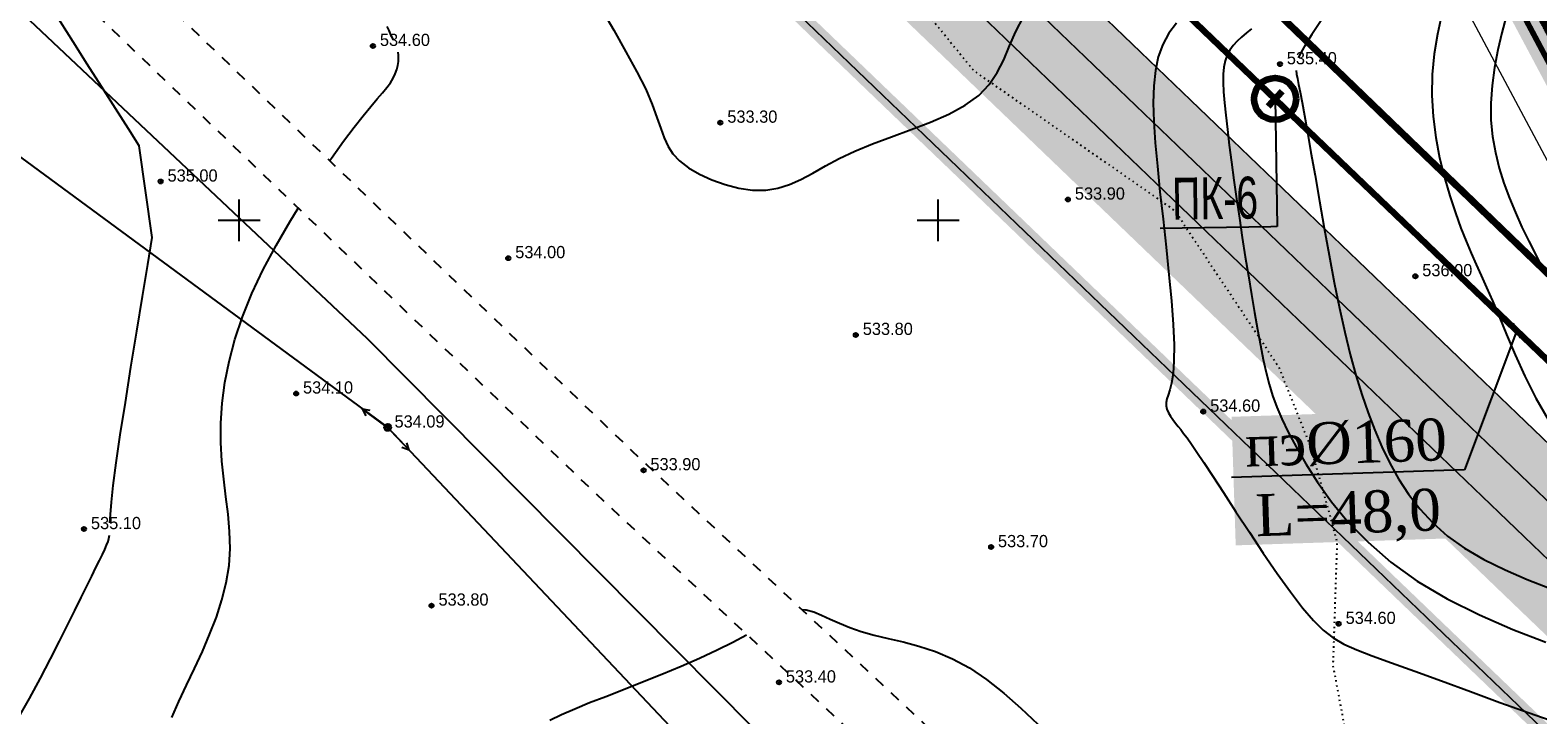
# Model space of a CAD drawing. Extents: x 0 to 361260, y 0 to 4201817.
# Tile 110 of 256: x 360385 to 360493, y 4200265 to 4200314. Entities that reach past the tile are written whole.
import ezdxf
from ezdxf import colors
from ezdxf.entities.mleader import LeaderData, LeaderLine
from ezdxf.math import Vec2, Vec3

# ---------------------------------------------------------------- set-up
doc = ezdxf.new("R2010")
doc.units = 0
doc.header["$LTSCALE"] = 0.5
doc.header["$MEASUREMENT"] = 0
doc.header["$PDMODE"] = 32
doc.header["$PDSIZE"] = 0.3
for name, pattern in [('CONTI', [0]), ('GOST2.303 6', [12, 8, -1.5, 1, -1.5]), ('STRIH_1', [3, 2, -1]), ('Д_ТРОТ_ТРУБА', [3, 1.5, -1.5]), ('Контура низ откосов  Штриховая 0.1-0.5 - - - - - - -', [0.6, 0.1, -0.5])]:
    doc.linetypes.add(name, pattern=pattern)
for name, color, linetype in [('(004) Точки рельефа', 7, 'Continuous'), ('(014) Водопровод', 5, 'ИК_Водопровод -------в--------'), ('(022) Возд. Линии', 7, 'Continuous'), ('(025) Дорога', 7, 'Continuous'), ('(034) Формы рельефа', 32, 'Continuous'), ('0000000000', 7, 'Continuous'), ('GORIZDEFAULT', 32, 'CONTI'), ('OBRIV0', 32, 'CONTI'), ('PI_TTDEFAULT', 5, 'CONTI'), ('SETKR', 2, 'CONTI'), ('Водопровод 10', 7, 'Continuous'), ('Штрих Стекло', 7, 'Continuous')]:
    doc.layers.add(name, color=color, linetype=linetype)
doc.layers.add('.', color=7, linetype='Continuous', lineweight=15)
doc.layers.add('0004. Услов. обоз. @ 1', color=250, linetype='Continuous', lineweight=30)
doc.styles.add('D-431', font='txt')
doc.styles.add('ESKD1', font='times.ttf', dxfattribs={"width": 0.6, "oblique": 15})
doc.linetypes.add('ИК_Водопровод -------в--------', pattern='A,9,-0.6,["В",Standard,S=1.2,R=0,X=0,Y=-0.6],-1.2', length=10.8)
doc.dimstyles.new('GENPLAN', dxfattribs={"dimtxt": 1, "dimasz": 4, "dimexe": 1.3, "dimexo": 1.5, "dimgap": 1.2, "dimtad": 1, "dimzin": 0, "dimdsep": 46, "dimtxsty": 'ESKD1', "dimblk1": 'OBLIQUE', "dimblk2": 'OBLIQUE', "dimtsz": 1, "dimcen": -2, "dimadec": 0, "dimazin": 0, "dimtfac": 0.75, "dimtix": 1, "dimtmove": 0, "dimatfit": 3, "dimfxl": 1, "dimtvp": 1.2, "dimlwd": 0, "dimlwe": 0, "dimarcsym": 0})

# ---------------------------------------------------------------- blocks, each defined once
blk = doc.blocks.new('BL_333')
at = {"color": 0}
for p, q in [((0, -1.5), (0, 1.5)), ((-1.5, 0), (1.5, 0))]:
    blk.add_line(p, q, dxfattribs=at)
blk = doc.blocks.new('S1')
at = {"layer": '(022) Возд. Линии'}
for p, q in [((-2, 0), (-1.5, 0.25)), ((-2, 0), (-1.5, -0.25)), ((0, 0), (-2, 0))]:
    blk.add_line(p, q, dxfattribs=at)
blk = doc.blocks.new('S2')
at = {"layer": '(022) Возд. Линии'}
for p, q in [((0, 0), (2, 0)), ((2, 0), (1.5, 0.25)), ((2, 0), (1.5, -0.25))]:
    blk.add_line(p, q, dxfattribs=at)
blk = doc.blocks.new('SS')
at = {"layer": '(022) Возд. Линии'}
blk.add_circle((0, 0), 0.25, dxfattribs=at)
blk = doc.blocks.new('_None')
blk = doc.blocks.new('*D312')
at = {"layer": '0000000000', "color": 0, "linetype": 'Continuous', "lineweight": 0, "transparency": 16777216}
for p, q in [((8604575.81, 479945.18), (8604574.66, 479947.76)), ((8604574.71, 479946.67), (8604576.45, 479946)), ((8604548.95, 479878.41), (8604575.23, 479946.47)), ((8604549.52, 479877.11), (8604548.38, 479879.7)), ((8604548.42, 479878.61), (8604550.16, 479877.94))]:
    blk.add_line(p, q, dxfattribs=at)
at = {"layer": 'Defpoints', "color": 0, "linetype": 'Continuous', "transparency": 16777216}
for p in [(8604573.31, 479947.21, -658.54), (8604575.23, 479946.47), (8604547.03, 479879.15, 313.43)]:
    blk.add_point(p, dxfattribs=at)
at = {"layer": '0000000000', "color": 0, "linetype": 'Continuous', "lineweight": 0, "transparency": 16777216, "insert": (8604560.51, 479913.1), "char_height": 1, "attachment_point": 5, "rotation": 68.8846, "style": 'ESKD1'}
blk.add_mtext('72.96', dxfattribs=at)
blk = doc.blocks.new('_Oblique')
at = {"color": 0, "linetype": 'ByBlock', "lineweight": -2}
blk.add_line((-0.5, -0.5), (0.5, 0.5), dxfattribs=at)
blk = doc.blocks.new('*D318')
at = {"layer": '0000000000', "color": 0, "linetype": 'Continuous', "lineweight": 0, "transparency": 16777216}
for p, q in [((8604543.09, 479873.71), (8604541.92, 479870.73)), ((8604541.1, 479871.37), (8604543.69, 479872.5)), ((8604542.4, 479871.94), (8604591.05, 479852.84)), ((8604591.75, 479854.61), (8604590.58, 479851.63)), ((8604589.76, 479852.28), (8604592.35, 479853.41))]:
    blk.add_line(p, q, dxfattribs=at)
at = {"layer": 'Defpoints', "color": 0, "linetype": 'Continuous', "transparency": 16777216}
for p in [(8604543.64, 479875.11, 313.43), (8604592.29, 479856.01, 313.43), (8604591.05, 479852.84)]:
    blk.add_point(p, dxfattribs=at)
at = {"layer": '0000000000', "color": 0, "linetype": 'Continuous', "lineweight": 0, "transparency": 16777216, "insert": (8604567.35, 479863.98), "char_height": 1, "attachment_point": 5, "rotation": 338.5686, "style": 'ESKD1'}
blk.add_mtext('52.27', dxfattribs=at)
blk = doc.blocks.new('_ArchTick')
at = {"color": 0, "linetype": 'ByBlock', "const_width": 0.15}
blk.add_lwpolyline([(-0.5, -0.5), (0.5, 0.5)], dxfattribs=at)
blk = doc.blocks.new('купкупкукуу')
at = {"layer": '.', "linetype": 'CONTI', "lineweight": 30}
h = blk.add_hatch(dxfattribs=at)
h.set_pattern_fill('ANSI31', color=72, angle=40.22838)
h.set_pattern_definition([(85.22837595, (8575768.79046, 421520.72065), (-0.12456677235, 0.01039803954), [])])
h.paths.add_polyline_path([(8604572.92, 479947.037), (8604571.181, 479948.085), (8604561.144, 479922.095), (8604563.012, 479921.38)])
h.paths.add_polyline_path([(8604571.4, 479948.653), (8604573.139, 479947.605), (8604593.347, 479939.419), (8604594.063, 479941.287), (8604572.006, 479950.222)])
h.paths.add_polyline_path([(8604544.848, 479880.003), (8604546.745, 479879.258), (8604562.796, 479920.82), (8604560.928, 479921.535)])
h.paths.add_polyline_path([(8604602.403, 479885.133), (8604598.099, 479873.688), (8604593.314, 479875.42), (8604597.682, 479886.926)])
h.paths.add_polyline_path([(8604545.791, 479875.12), (8604546.595, 479877.168), (8604560.535, 479871.694), (8604563.642, 479879.606), (8604566.497, 479878.484), (8604564.413, 479873.178), (8604593.582, 479861.723), (8604591.754, 479857.07)])
edge = h.paths.add_edge_path()
edge.add_arc((8604580.269, 479876.621), 3, 158.55946, 248.55946, ccw=False)
edge.add_line((8604577.476, 479877.717), (8604597.05, 479927.561))
edge.add_line((8604597.05, 479927.561), (8604602.688, 479925.277))
edge.add_arc((8604601.561, 479922.496), 3, -20.79163, 67.94661, ccw=False)
edge.add_line((8604604.366, 479921.431), (8604604.204, 479921.154))
edge.add_line((8604604.204, 479921.154), (8604597.688, 479923.713))
edge.add_line((8604597.688, 479923.713), (8604594.033, 479914.405))
edge.add_line((8604594.033, 479914.405), (8604600.548, 479911.846))
edge.add_line((8604600.548, 479911.846), (8604597.624, 479904.4))
edge.add_line((8604597.624, 479904.4), (8604591.108, 479906.958))
edge.add_line((8604591.108, 479906.958), (8604588.55, 479900.443))
edge.add_line((8604588.55, 479900.443), (8604595.065, 479897.884))
edge.add_line((8604595.065, 479897.884), (8604586.452, 479874.243))
edge.add_arc((8604583.643, 479875.296), 3, 248.55946, 339.4591, ccw=False)
edge.add_line((8604582.546, 479872.503), (8604579.172, 479873.828))
h.paths.add_polyline_path([(8604600.167, 479893.47), (8604612.453, 479925.799), (8604616.29, 479924.245), (8604617.923, 479928.277), (8604612.501, 479930.473), (8604611.577, 479928.191), (8604578.403, 479941.63), (8604568.487, 479916.379), (8604567.556, 479916.745), (8604564.632, 479909.299), (8604572.078, 479906.374), (8604573.474, 479905.826), (8604570.184, 479897.449), (8604572.046, 479896.718), (8604566.563, 479882.756), (8604565.104, 479883.329), (8604568.028, 479890.775), (8604554.997, 479895.893), (8604548.424, 479878.609), (8604547.305, 479879.042), (8604573.479, 479946.82), (8604597.865, 479936.941), (8604598.09, 479937.497), (8604593.903, 479939.194), (8604594.619, 479941.062), (8604619.641, 479930.925), (8604616.858, 479923.53), (8604604.841, 479891.695)])
at = {"linetype": 'CONTI', "lineweight": 30, "const_width": 0.4, "elevation": 314.416}
blk.add_lwpolyline([(8604594.34, 479861.426), (8604592.295, 479856.007), (8604543.641, 479875.105)], dxfattribs=at)
at = {"layer": '0000000000', "color": 5, "linetype": 'Continuous', "lineweight": 0}
dim = blk.add_linear_dim(base=(8604575.235, 479946.469, 0.986), p1=(8604547.025, 479879.15, 314.416), p2=(8604573.309, 479947.213, -657.555), angle=68.88457, dimstyle='GENPLAN', dxfattribs=at)
dim.commit()
dim.dimension.update_dxf_attribs({"geometry": '*D312', "text_midpoint": (8604562.11, 479912.482, 0.986), "dimtype": 129})
at = {"layer": '0000000000', "linetype": 'Continuous', "lineweight": 0}
dim = blk.add_aligned_dim(p1=(8604543.641, 479875.105, 314.416), p2=(8604592.295, 479856.007, 314.416), distance=-3.401, dimstyle='GENPLAN', dxfattribs=at)
dim.commit()
dim.dimension.update_dxf_attribs({"geometry": '*D318', "text_midpoint": (8604567.35, 479863.982, 0.986)})

msp = doc.modelspace()

# ---------------------------------------------------------------- hatches: boundary and pattern name
at = {"layer": '.', "linetype": 'Continuous'}
h = msp.add_hatch(color=5, dxfattribs=at)
h.dxf.hatch_style = 1
h.set_gradient(color1=(225, 227, 229), color2=(222, 224, 227), one_color=1, tint=0.88)
h.paths.add_polyline_path([(360519.249, 4200275.882), (360524.506, 4200278.774), (360520.166, 4200286.663), (360581.78, 4200320.574), (360556.369, 4200368.228), (360483.33, 4200328.786), (360509.038, 4200280.532), (360514.896, 4200283.766)])
at = {"layer": 'Штрих Стекло', "linetype": 'Continuous'}
h = msp.add_hatch(color=5, dxfattribs=at)
h.dxf.hatch_style = 1
h.set_gradient(color1=(173, 173, 173), color2=(166, 166, 166), one_color=1, tint=0.65)
edge = h.paths.add_edge_path()
edge.add_line((360067.205, 4200806.615), (360049.645, 4200796.938))
edge.add_arc((360052.059, 4200792.559), 5, 32.88524, 118.85775, ccw=False)
edge.add_line((360056.257, 4200795.274), (360060.259, 4200789.085))
edge.add_line((360060.259, 4200789.085), (360069.039, 4200793.924))
edge.add_line((360069.039, 4200793.924), (360065.267, 4200799.758))
edge.add_arc((360069.63, 4200802.227), 5.014, 118.92591, 209.50369, ccw=False)
edge = h.paths.add_edge_path()
edge.add_line((360236.317, 4200517.23), (360498.797, 4200265.225))
edge.add_arc((360509.185, 4200276.045), 15, 226.16627, 298.85775)
edge.add_line((360516.425, 4200262.908), (361136.886, 4200604.824))
edge.add_arc((361129.646, 4200617.961), 15, 298.85775, 396.46852)
edge.add_line((361141.709, 4200626.877), (360736.189, 4201168.806))
edge.add_arc((360740.21, 4201171.777), 5, 118.85775, 216.46852, ccw=False)
edge.add_line((360737.797, 4201176.157), (360731.547, 4201172.713))
edge.add_line((360731.547, 4201172.713), (361139.296, 4200625.094))
edge.add_arc((361129.646, 4200617.961), 12, -61.14225, 36.46852, ccw=False)
edge.add_line((361135.438, 4200607.451), (360507.891, 4200266.197))
edge.add_line((360507.891, 4200266.197), (360237.512, 4200520.465))
edge.add_line((360237.512, 4200520.465), (360062.893, 4200790.537))
edge.add_line((360062.893, 4200790.537), (360060.259, 4200789.085))
edge.add_line((360060.259, 4200789.085), (360234.992, 4200518.836))
edge.add_arc((360242.55, 4200523.723), 9, 212.88524, 226.16627)
edge = h.paths.add_edge_path(flags=16)
edge.add_line((360274.624, 4200503.308), (360634.832, 4200701.808))
edge.add_arc((360637.246, 4200697.429), 5, 28.85775, 118.85775, ccw=False)
edge.add_line((360641.625, 4200699.842), (360789.915, 4200430.746))
edge.add_arc((360785.536, 4200428.333), 5, -61.14225, 28.85775, ccw=False)
edge.add_line((360787.949, 4200423.954), (360511.598, 4200271.666))
edge.add_arc((360509.185, 4200276.045), 5, 226.82384, 298.85775, ccw=False)
edge.add_line((360505.764, 4200272.399), (360273.569, 4200495.328))
edge.add_arc((360277.037, 4200498.929), 5, 118.85775, 226.07521, ccw=False)
h.paths.add_polyline_path([(360274.624, 4200503.308), (360631.329, 4200699.877), (360780.102, 4200429.905), (360509.832, 4200280.969)], flags=0)
edge = h.paths.add_edge_path(flags=16)
edge.add_line((360648.845, 4200709.53), (360942.986, 4200871.621))
edge.add_arc((360945.4, 4200867.242), 5, 36.46852, 118.85775, ccw=False)
edge.add_line((360949.42, 4200870.214), (361133.667, 4200620.933))
edge.add_arc((361129.646, 4200617.961), 5, -61.14225, 36.46852, ccw=False)
edge.add_line((361132.059, 4200613.582), (360801.962, 4200431.676))
edge.add_arc((360799.549, 4200436.055), 5, 208.85775, 298.85775, ccw=False)
edge.add_line((360795.17, 4200433.642), (360646.88, 4200702.738))
edge.add_arc((360651.259, 4200705.151), 5, 118.85775, 208.85775, ccw=False)
h.paths.add_polyline_path([(360652.349, 4200711.46), (360938.867, 4200869.351), (361123.713, 4200619.259), (360801.122, 4200441.489)], flags=0)
edge = h.paths.add_edge_path(flags=17)
edge.add_line((361139.296, 4200625.094), (360731.547, 4201172.713))
edge.add_line((360731.547, 4201172.713), (360723.659, 4201168.366))
edge.add_arc((360726.073, 4201163.987), 5, 36.46852, 118.85775, ccw=False)
edge.add_line((360730.093, 4201166.959), (360939.826, 4200883.196))
edge.add_arc((360935.805, 4200880.224), 5, -61.14225, 36.46852, ccw=False)
edge.add_line((360938.218, 4200875.845), (360645.95, 4200714.785))
edge.add_arc((360643.536, 4200719.164), 5, 208.85775, 298.85775, ccw=False)
edge.add_line((360639.157, 4200716.751), (360490.867, 4200985.847))
edge.add_arc((360495.246, 4200988.26), 5, 118.85775, 208.85775, ccw=False)
edge.add_line((360492.833, 4200992.639), (360478.82, 4200984.917))
edge.add_arc((360481.233, 4200980.538), 5, 28.85775, 118.85775, ccw=False)
edge.add_line((360485.612, 4200982.951), (360633.903, 4200713.855))
edge.add_arc((360629.523, 4200711.442), 5, -61.14225, 28.85552, ccw=False)
edge.add_line((360631.937, 4200707.063), (360550.485, 4200662.177))
edge.add_arc((360548.072, 4200666.557), 5, 208.85775, 298.85775, ccw=False)
edge.add_line((360543.693, 4200664.143), (360395.403, 4200933.239))
edge.add_arc((360399.782, 4200935.652), 5, 118.85775, 208.85775, ccw=False)
edge.add_line((360397.369, 4200940.032), (360749.145, 4201133.884))
edge.add_arc((360751.558, 4201129.505), 5, 36.46852, 118.85775, ccw=False)
edge.add_line((360755.579, 4201132.477), (360745.985, 4201145.458))
edge.add_arc((360741.964, 4201142.486), 5, -61.14225, 36.46852, ccw=False)
edge.add_line((360744.377, 4201138.107), (360086.378, 4200775.506))
edge.add_arc((360084.042, 4200779.927), 5, 212.88524, 297.85041, ccw=False)
edge.add_line((360079.844, 4200777.212), (360088.552, 4200763.743))
edge.add_arc((360092.751, 4200766.458), 5, 118.85775, 212.88524, ccw=False)
edge.add_line((360090.338, 4200770.837), (360383.356, 4200932.309))
edge.add_arc((360385.769, 4200927.93), 5, 28.85775, 118.85775, ccw=False)
edge.add_line((360390.148, 4200930.343), (360538.438, 4200661.248))
edge.add_arc((360534.059, 4200658.834), 5, -61.14225, 28.85775, ccw=False)
edge.add_line((360536.472, 4200654.455), (360267.361, 4200506.157))
edge.add_arc((360264.948, 4200510.536), 5, 226.16627, 298.85775, ccw=False)
edge.add_line((360261.485, 4200506.929), (360243.327, 4200524.363))
edge.add_line((360243.327, 4200524.363), (360069.039, 4200793.924))
edge.add_line((360069.039, 4200793.924), (360062.893, 4200790.537))
edge.add_line((360062.893, 4200790.537), (360237.512, 4200520.465))
edge.add_line((360237.512, 4200520.465), (360507.891, 4200266.197))
edge.add_line((360507.891, 4200266.197), (361135.438, 4200607.451))
edge.add_arc((361129.646, 4200617.961), 12, 298.85775, 396.46852)

# ---------------------------------------------------------------- linework, layer by layer
at = {"layer": '(014) Водопровод', "flags": 128}
msp.add_lwpolyline([(360036.438, 4200773.015), (360047.098, 4200750.311), (360089.76, 4200681.101), (360107.619, 4200655.796), (360141.826, 4200594.039), (360149.345, 4200579.998), (360206.507, 4200508.61), (360230.262, 4200479.387), (360306.281, 4200388.525), (360409.154, 4200291.553), (360456.114, 4200244.191), (360490.793, 4200199.337)], dxfattribs=at)
at = {"layer": '(025) Дорога', "linetype": 'Д_ТРОТ_ТРУБА', "flags": 128}
for points in [[(360044.195, 4200796.012), (360041.816, 4200791.773), (360042.358, 4200788.304), (360046.087, 4200780.21), (360059.012, 4200755.887), (360082.266, 4200713.415), (360119.837, 4200651.911), (360154.248, 4200588.273), (360168.952, 4200565.337), (360182.618, 4200547.766), (360213.043, 4200512.044), (360268.283, 4200446.262), (360308.926, 4200401.534), (360387.369, 4200322.593), (360428.116, 4200283.497), (360457.116, 4200256.42), (360464.886, 4200245.444), (360476.507, 4200228.263), (360489.06, 4200214.493), (360499.065, 4200202.984)], [(360034.859, 4200791.392), (360036.733, 4200790.501), (360038.761, 4200786.553), (360042.501, 4200778.433), (360055.492, 4200753.988), (360078.803, 4200711.411), (360116.369, 4200649.915), (360150.8, 4200586.24), (360165.682, 4200563.025), (360179.515, 4200545.24), (360209.989, 4200509.461), (360265.27, 4200443.63), (360306.026, 4200398.778), (360384.565, 4200319.74), (360425.367, 4200280.592), (360454.087, 4200253.775), (360461.596, 4200243.167), (360473.356, 4200225.782), (360486.072, 4200211.833), (360495.233, 4200201.295)]]:
    msp.add_lwpolyline(points, dxfattribs=at)
at = {"layer": '(034) Формы рельефа', "linetype": 'Контура низ откосов  Штриховая 0.1-0.5 - - - - - - -', "elevation": 551.5, "flags": 128}
msp.add_lwpolyline([(360422.83, 4200713.783), (360423.97, 4200705.819), (360427.685, 4200701.92), (360438.089, 4200692.203), (360444.772, 4200681.827), (360448.259, 4200670.998), (360450.858, 4200660.367), (360451.5, 4200650), (360452.26, 4200641.32), (360452.585, 4200627.311), (360450.57, 4200616.24), (360445.21, 4200606.184), (360443.127, 4200599.811), (360443.127, 4200594.447), (360440.18, 4200585.94), (360438.18, 4200576.565), (360433.658, 4200559.69), (360431.833, 4200542.201), (360430.991, 4200533.035), (360432.095, 4200525.76), (360437.187, 4200508.125), (360440.65, 4200493.709), (360441.089, 4200478.084), (360439.308, 4200458.162), (360430.259, 4200449.118), (360426.674, 4200438.489), (360422.73, 4200422.51), (360418.644, 4200410.398), (360417.818, 4200392.146), (360421.895, 4200384.058), (360430.882, 4200374.337), (360447.898, 4200352.108), (360452.902, 4200343.334), (360452.08, 4200339.39), (360446.662, 4200333.704), (360444.483, 4200327.826), (360445.031, 4200322.387), (360447.47, 4200316.95), (360452.542, 4200310.709), (360466.922, 4200300.698), (360474.36, 4200289.513), (360476.648, 4200283.775), (360478.533, 4200277.019), (360478.237, 4200268.173), (360480.299, 4200257.19), (360485.37, 4200243.88), (360491.26, 4200231.27), (360501.642, 4200224.105), (360508.221, 4200218.932), (360521.671, 4200212.949)], dxfattribs=at)
at = {"ltscale": 0.149071, "const_width": 0.1}
msp.add_lwpolyline([(359943.476, 4200738.432), (360053.157, 4200798.874, -0.3937719), (360059.769, 4200797.209), (360238.667, 4200520.519), (360501.567, 4200268.11, 0.3282587), (360514.494, 4200266.411), (361134.955, 4200608.327, 0.4536768), (361138.492, 4200624.499), (360736.189, 4201168.806, -0.4536768), (360737.797, 4201176.157), (360868.753, 4201248.322)], format="xyb", dxfattribs=at)
msp.add_lwpolyline([(360052.603, 4200791.717), (360231.678, 4200514.752), (360505.949, 4200251.426), (361159.312, 4200611.473), (360744.344, 4201172.914)], dxfattribs=at)
at = {"color": 1, "linetype": 'GOST2.303 6', "lineweight": 30, "const_width": 1.035}
msp.add_lwpolyline([(360055.869, 4200786.666), (360747.942, 4201168.046), (361159.312, 4200611.473), (360505.949, 4200251.426), (360231.678, 4200514.752)], close=True, dxfattribs=at)
at = {"color": 7, "linetype": 'STRIH_1', "ltscale": 2, "true_color": 0xffffff, "const_width": 0.1}
msp.add_lwpolyline([(360062.093, 4200799.14), (360240.997, 4200522.441), (360503.645, 4200270.274, 0.3282587), (360513.046, 4200269.038), (361133.507, 4200610.954, 0.4536768), (361136.08, 4200622.716), (360733.263, 4201167.717)], format="xyb", dxfattribs=at)
at = {"linetype": 'Continuous', "elevation": 1.643}
msp.add_lwpolyline([(359968.105, 4200751.148), (360144.875, 4200568.598), (360208.905, 4200501.768), (360248.135, 4200449.088), (360280.365, 4200400.868), (360329.345, 4200345.008), (360410.625, 4200285.188), (360473.125, 4200218.998), (360491.256, 4200199.541)], dxfattribs=at)
at = {"ltscale": 0.149071, "const_width": 0.1}
msp.add_lwpolyline([(360641.625, 4200699.842), (360789.915, 4200430.746, -0.4142136), (360787.949, 4200423.954), (360511.598, 4200271.666, -0.3282587), (360505.722, 4200272.438), (360273.574, 4200495.323, -0.5057308), (360274.624, 4200503.308), (360634.832, 4200701.808, -0.4142136)], format="xyb", close=True, dxfattribs=at)
at = {"color": 0, "ltscale": 0.149071, "const_width": 0.5}
msp.add_lwpolyline([(360396.781, 4200389.509), (360514.475, 4200454.367), (360587.266, 4200323.349), (360509.753, 4200280.634)], close=True, dxfattribs=at)
at = {"color": 5, "linetype": 'Continuous', "lineweight": 106}
msp.add_lwpolyline([(360459.819, 4200322.369), (360508.453, 4200275.756), (360673.542, 4200366.487)], dxfattribs=at)
at = {"color": 1, "lineweight": 90}
msp.add_circle((360474.1, 4200308.681), 1.5, dxfattribs=at)
at = {"layer": 'GORIZDEFAULT', "color": 32}
for points in [[(360493.36, 4200335.66, 535.5), (360492.51, 4200334.65, 535.5), (360491.63, 4200333.58, 535.5), (360490.72, 4200332.46, 535.5), (360489.76, 4200331.26, 535.5), (360488.76, 4200329.98, 535.5), (360487.7, 4200328.61, 535.5), (360486.58, 4200327.13, 535.5), (360485.4, 4200325.55, 535.5), (360484.15, 4200323.84, 535.5), (360482.87, 4200322.07, 535.5), (360481.59, 4200320.29, 535.5), (360480.36, 4200318.56, 535.5), (360479.22, 4200316.93, 535.5), (360478.21, 4200315.47, 535.5), (360477.36, 4200314.22, 535.5), (360476.74, 4200313.29, 535.5), (360476.28, 4200312.57, 535.5), (360475.96, 4200312.02, 535.5), (360475.75, 4200311.61, 535.5)], [(360390.75, 4200278.36, 535), (360390.79, 4200278.97, 535), (360390.86, 4200279.84, 535), (360391, 4200281.04, 535), (360391.21, 4200282.65, 535), (360391.5, 4200284.66, 535), (360391.86, 4200286.98, 535), (360392.26, 4200289.5, 535), (360392.68, 4200292.07, 535), (360393.09, 4200294.56, 535), (360393.46, 4200296.84, 535), (360393.78, 4200298.76, 535), (360392.86, 4200305.32, 535), (360392.08, 4200306.55, 535), (360391.16, 4200307.99, 535), (360390.16, 4200309.57, 535), (360389.13, 4200311.18, 535), (360388.13, 4200312.76, 535), (360387.21, 4200314.2, 535), (360386.43, 4200315.42, 535), (360386.72, 4200317.51, 535)], [(360425.86, 4200315.23, 533.5), (360426.8, 4200313.59, 533.5), (360427.67, 4200312.05, 533.5), (360428.44, 4200310.63, 533.5), (360429.08, 4200309.37, 533.5), (360429.55, 4200308.28, 533.5), (360429.89, 4200307.36, 533.5), (360430.16, 4200306.57, 533.5), (360430.41, 4200305.89, 533.5), (360430.68, 4200305.29, 533.5), (360431.03, 4200304.75, 533.5), (360431.5, 4200304.25, 533.5), (360432.14, 4200303.76, 533.5), (360432.93, 4200303.3, 533.5), (360433.81, 4200302.89, 533.5), (360434.76, 4200302.55, 533.5), (360435.75, 4200302.29, 533.5), (360436.73, 4200302.16, 533.5), (360437.67, 4200302.15, 533.5)], [(360411.04, 4200312.91, 534.5), (360410.93, 4200313.13, 534.5), (360410.82, 4200313.35, 534.5), (360410.72, 4200313.58, 534.5), (360410.6, 4200313.86, 534.5)], [(360437.67, 4200302.15, 533.5), (360438.54, 4200302.29, 533.5), (360439.37, 4200302.56, 533.5), (360440.19, 4200302.93, 533.5), (360441.04, 4200303.38, 533.5), (360441.94, 4200303.89, 533.5), (360442.93, 4200304.42, 533.5), (360444.05, 4200304.95, 533.5), (360445.31, 4200305.47, 533.5), (360446.67, 4200305.97, 533.5), (360448.07, 4200306.49, 533.5), (360449.45, 4200307.03, 533.5), (360450.76, 4200307.6, 533.5), (360451.93, 4200308.23, 533.5), (360452.91, 4200308.93, 533.5), (360453.66, 4200309.71, 533.5), (360454.23, 4200310.57, 533.5), (360454.69, 4200311.49, 533.5), (360455.11, 4200312.47, 533.5), (360455.55, 4200313.5, 533.5), (360456.1, 4200314.56, 533.5)], [(360467.04, 4200314.11, 534.5), (360466.5, 4200313.38, 534.5), (360466.07, 4200312.57, 534.5), (360465.75, 4200311.69, 534.5), (360465.54, 4200310.71, 534.5), (360465.42, 4200309.62, 534.5), (360465.39, 4200308.41, 534.5), (360465.43, 4200307.06, 534.5), (360465.53, 4200305.55, 534.5), (360465.68, 4200303.88, 534.5), (360465.87, 4200302.03, 534.5), (360466.09, 4200300.08, 534.5), (360466.3, 4200298.08, 534.5), (360466.51, 4200296.11, 534.5), (360466.69, 4200294.25, 534.5), (360466.82, 4200292.55, 534.5), (360466.88, 4200291.09, 534.5), (360466.87, 4200289.93, 534.5), (360466.81, 4200289.04, 534.5), (360466.7, 4200288.36, 534.5), (360466.57, 4200287.87, 534.5), (360466.45, 4200287.5, 534.5), (360466.35, 4200287.22, 534.5), (360466.3, 4200286.97, 534.5), (360466.31, 4200286.73, 534.5), (360466.37, 4200286.49, 534.5), (360466.48, 4200286.24, 534.5), (360466.63, 4200285.99, 534.5), (360466.8, 4200285.75, 534.5), (360466.98, 4200285.5, 534.5), (360467.17, 4200285.26, 534.5), (360467.36, 4200285.03, 534.5), (360467.56, 4200284.76, 534.5), (360467.81, 4200284.43, 534.5), (360468.12, 4200283.99, 534.5), (360468.51, 4200283.42, 534.5), (360469.01, 4200282.67, 534.5), (360469.64, 4200281.71, 534.5), (360470.42, 4200280.52, 534.5), (360471.3, 4200279.16, 534.5), (360472.27, 4200277.7, 534.5), (360473.26, 4200276.2, 534.5), (360474.26, 4200274.75, 534.5), (360475.21, 4200273.42, 534.5), (360476.07, 4200272.28, 534.5), (360476.84, 4200271.37, 534.5), (360477.54, 4200270.68, 534.5), (360478.25, 4200270.14, 534.5), (360479.03, 4200269.69, 534.5), (360479.94, 4200269.28, 534.5), (360481.05, 4200268.85, 534.5), (360482.42, 4200268.35, 534.5), (360484.1, 4200267.75, 534.5), (360486.01, 4200267.05, 534.5), (360488.07, 4200266.29, 534.5), (360490.19, 4200265.52, 534.5), (360492.28, 4200264.77, 534.5), (360494.25, 4200264.07, 534.5)], [(360486, 4200314.66, 536.5), (360485.71, 4200313.32, 536.5), (360485.48, 4200311.9, 536.5), (360485.34, 4200310.43, 536.5), (360485.31, 4200308.93, 536.5), (360485.4, 4200307.43, 536.5), (360485.59, 4200305.93, 536.5), (360485.87, 4200304.47, 536.5), (360486.22, 4200303.07, 536.5), (360486.6, 4200301.75, 536.5), (360487, 4200300.54, 536.5), (360487.4, 4200299.45, 536.5), (360487.77, 4200298.5, 536.5), (360488.12, 4200297.65, 536.5), (360488.48, 4200296.85, 536.5), (360488.84, 4200296.05, 536.5), (360489.23, 4200295.2, 536.5), (360489.65, 4200294.24, 536.5), (360490.13, 4200293.13, 536.5), (360490.66, 4200291.83, 536.5), (360491.27, 4200290.39, 536.5), (360491.97, 4200288.86, 536.5), (360492.75, 4200287.29, 536.5), (360493.63, 4200285.75, 536.5)], [(360490.62, 4200314.57, 537), (360490.32, 4200313.41, 537), (360490.04, 4200312.19, 537), (360489.8, 4200310.92, 537), (360489.62, 4200309.65, 537), (360489.53, 4200308.39, 537), (360489.54, 4200307.17, 537), (360489.66, 4200305.99, 537), (360489.86, 4200304.85, 537), (360490.13, 4200303.73, 537), (360490.47, 4200302.65, 537), (360490.86, 4200301.59, 537), (360491.29, 4200300.55, 537), (360491.76, 4200299.52, 537), (360492.25, 4200298.51, 537), (360492.77, 4200297.48, 537), (360493.29, 4200296.44, 537)], [(360472.42, 4200313.7, 535), (360472.05, 4200313.4, 535), (360471.71, 4200313.11, 535), (360471.39, 4200312.81, 535), (360471.11, 4200312.5, 535), (360470.86, 4200312.17, 535), (360470.67, 4200311.81, 535), (360470.53, 4200311.41, 535), (360470.43, 4200310.96, 535), (360470.39, 4200310.45, 535), (360470.38, 4200309.86, 535), (360470.41, 4200309.19, 535), (360470.48, 4200308.41, 535), (360470.57, 4200307.52, 535), (360470.69, 4200306.5, 535), (360470.82, 4200305.38, 535), (360470.98, 4200304.16, 535), (360471.16, 4200302.88, 535), (360471.35, 4200301.54, 535), (360471.55, 4200300.16, 535), (360471.75, 4200298.78, 535), (360471.97, 4200297.39, 535), (360472.19, 4200296.02, 535), (360472.41, 4200294.69, 535), (360472.62, 4200293.41, 535), (360472.84, 4200292.2, 535), (360473.06, 4200291.07, 535), (360473.26, 4200290.04, 535), (360473.47, 4200289.12, 535), (360473.68, 4200288.27, 535), (360473.92, 4200287.46, 535), (360474.22, 4200286.64, 535), (360474.58, 4200285.79, 535), (360475.04, 4200284.85, 535), (360475.6, 4200283.79, 535), (360476.29, 4200282.59, 535), (360477.13, 4200281.27, 535), (360478.14, 4200279.87, 535), (360479.34, 4200278.42, 535), (360480.75, 4200276.97, 535), (360482.38, 4200275.54, 535), (360484.27, 4200274.18, 535), (360486.41, 4200272.93, 535), (360488.72, 4200271.78, 535), (360491.11, 4200270.74, 535), (360493.48, 4200269.82, 535)], [(360406.472, 4200304.264, 534.5), (360406.6, 4200304.45, 534.5), (360407.47, 4200305.66, 534.5), (360408.23, 4200306.66, 534.5), (360408.87, 4200307.48, 534.5), (360409.42, 4200308.15, 534.5), (360409.88, 4200308.68, 534.5), (360410.26, 4200309.12, 534.5), (360410.57, 4200309.5, 534.5), (360410.82, 4200309.83, 534.5), (360411.02, 4200310.16, 534.5), (360411.17, 4200310.48, 534.5), (360411.29, 4200310.78, 534.5), (360411.36, 4200311.08, 534.5), (360411.4, 4200311.36, 534.5), (360411.41, 4200311.62, 534.5), (360411.39, 4200311.87, 534.5), (360411.38, 4200311.95, 534.5), (360411.37, 4200312.03, 534.5)], [(360475.6, 4200310.72, 535.5), (360475.64, 4200310.46, 535.5), (360475.7, 4200310.14, 535.5), (360475.78, 4200309.72, 535.5), (360475.89, 4200309.16, 535.5), (360476.04, 4200308.43, 535.5), (360476.21, 4200307.49, 535.5), (360476.42, 4200306.31, 535.5), (360476.67, 4200304.86, 535.5), (360476.96, 4200303.2, 535.5), (360477.27, 4200301.37, 535.5), (360477.61, 4200299.45, 535.5), (360477.97, 4200297.5, 535.5), (360478.34, 4200295.56, 535.5), (360478.71, 4200293.71, 535.5), (360479.09, 4200292, 535.5), (360479.48, 4200290.41, 535.5), (360479.88, 4200288.93, 535.5), (360480.3, 4200287.55, 535.5), (360480.75, 4200286.24, 535.5), (360481.23, 4200285, 535.5), (360481.75, 4200283.8, 535.5), (360482.31, 4200282.64, 535.5), (360482.94, 4200281.5, 535.5), (360483.65, 4200280.41, 535.5), (360484.45, 4200279.36, 535.5), (360485.38, 4200278.36, 535.5), (360486.44, 4200277.42, 535.5), (360487.66, 4200276.54, 535.5), (360489.04, 4200275.73, 535.5), (360490.55, 4200274.99, 535.5), (360492.13, 4200274.31, 535.5), (360493.73, 4200273.69, 535.5)], [(360395.18, 4200264.44, 534.5), (360395.69, 4200265.59, 534.5), (360396.24, 4200266.76, 534.5), (360396.81, 4200267.95, 534.5), (360397.37, 4200269.16, 534.5), (360397.89, 4200270.38, 534.5), (360398.37, 4200271.61, 534.5), (360398.77, 4200272.85, 534.5), (360399.08, 4200274.08, 534.5), (360399.28, 4200275.31, 534.5), (360399.35, 4200276.53, 534.5), (360399.31, 4200277.75, 534.5), (360399.21, 4200278.98, 534.5), (360399.06, 4200280.22, 534.5), (360398.9, 4200281.48, 534.5), (360398.77, 4200282.77, 534.5), (360398.69, 4200284.11, 534.5), (360398.69, 4200285.49, 534.5), (360398.78, 4200286.91, 534.5), (360398.97, 4200288.39, 534.5), (360399.28, 4200289.91, 534.5), (360399.7, 4200291.48, 534.5), (360400.24, 4200293.1, 534.5), (360400.92, 4200294.77, 534.5), (360401.73, 4200296.48, 534.5), (360402.65, 4200298.2, 534.5), (360403.63, 4200299.9, 534.5), (360404.231, 4200300.871, 534.5)], [(360382.434, 4200261.652, 535), (360383.22, 4200262.8, 535), (360384.15, 4200264.3, 535), (360385.01, 4200265.8, 535), (360385.79, 4200267.25, 535), (360386.51, 4200268.63, 535), (360387.15, 4200269.9, 535), (360387.73, 4200271.05, 535), (360388.25, 4200272.08, 535), (360388.71, 4200273.01, 535), (360389.11, 4200273.83, 535), (360389.46, 4200274.54, 535), (360389.76, 4200275.16, 535), (360390.01, 4200275.67, 535), (360390.22, 4200276.1, 535), (360390.39, 4200276.46, 535), (360390.52, 4200276.76, 535), (360390.62, 4200277.02, 535), (360390.68, 4200277.25, 535), (360390.72, 4200277.47, 535)], [(360440.246, 4200272.172, 533.5), (360440.57, 4200272.14, 533.5), (360441.1, 4200271.99, 533.5), (360441.66, 4200271.76, 533.5), (360442.27, 4200271.48, 533.5), (360442.94, 4200271.18, 533.5), (360443.68, 4200270.87, 533.5), (360444.5, 4200270.58, 533.5), (360445.42, 4200270.33, 533.5), (360446.43, 4200270.09, 533.5), (360447.5, 4200269.84, 533.5), (360448.63, 4200269.54, 533.5), (360449.81, 4200269.15, 533.5), (360451.02, 4200268.64, 533.5), (360452.24, 4200267.99, 533.5), (360453.47, 4200267.16, 533.5), (360454.7, 4200266.19, 533.5), (360455.92, 4200265.11, 533.5), (360457.14, 4200263.95, 533.5)], [(360440.509, 4200272.146, 533.5), (360440.57, 4200272.14, 533.5), (360441.1, 4200271.99, 533.5), (360441.66, 4200271.76, 533.5), (360442.27, 4200271.48, 533.5), (360442.94, 4200271.18, 533.5), (360443.68, 4200270.87, 533.5), (360444.5, 4200270.58, 533.5), (360445.42, 4200270.33, 533.5), (360446.43, 4200270.09, 533.5), (360447.5, 4200269.84, 533.5), (360448.63, 4200269.54, 533.5), (360449.81, 4200269.15, 533.5), (360451.02, 4200268.64, 533.5), (360452.24, 4200267.99, 533.5), (360453.47, 4200267.16, 533.5), (360454.7, 4200266.19, 533.5), (360455.92, 4200265.11, 533.5), (360457.14, 4200263.95, 533.5)], [(360422.23, 4200264.25, 533.5), (360423.07, 4200264.66, 533.5), (360424.01, 4200265.07, 533.5), (360425.06, 4200265.5, 533.5), (360426.23, 4200265.95, 533.5), (360427.5, 4200266.45, 533.5), (360428.85, 4200266.99, 533.5), (360430.23, 4200267.54, 533.5), (360431.61, 4200268.12, 533.5), (360432.94, 4200268.69, 533.5), (360434.19, 4200269.27, 533.5), (360435.32, 4200269.82, 533.5), (360436.29, 4200270.35, 533.5)]]:
    msp.add_polyline3d(points, dxfattribs=at)
at = {"layer": 'PI_TTDEFAULT', "color": 5}
for p in [(360409.57, 4200312.47, 534.6), (360474.45, 4200311.17, 535.4), (360434.42, 4200306.98, 533.3), (360394.39, 4200302.78, 535), (360459.28, 4200301.49, 533.9), (360419.25, 4200297.29, 534), (360484.14, 4200296, 536), (360444.11, 4200291.8, 533.8), (360404.08, 4200287.61, 534.1), (360468.96, 4200286.32, 534.6), (360410.625, 4200285.188, -20.936), (360428.93, 4200282.12, 533.9), (360388.9, 4200277.92, 535.1), (360453.79, 4200276.63, 533.7), (360413.76, 4200272.44, 533.8), (360478.65, 4200271.14, 534.6), (360438.62, 4200266.95, 533.4)]:
    msp.add_point(p, dxfattribs=at)

# ---------------------------------------------------------------- block references
at = {"layer": '(022) Возд. Линии'}
for name, p, rotation in [('S1', (360410.423, 4200285.33, -20.936), 323.9296709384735), ('S2', (360410.795, 4200285.002, -20.936), 313.3575788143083)]:
    msp.add_blockref(name, p, dxfattribs=dict(at, rotation=rotation))
msp.add_blockref('SS', (360410.631, 4200285.184, -20.936), dxfattribs=at)
at = {"layer": 'SETKR', "color": 92}
for p in [(360400, 4200300), (360450, 4200300)]:
    msp.add_blockref('BL_333', p, dxfattribs=at)

# ---------------------------------------------------------------- texts
at = {"layer": '(004) Точки рельефа', "style": 'D-431'}
for s, p in [('534.60', (360410.07, 4200312.47)), ('535.40', (360474.94, 4200311.16)), ('533.30', (360434.92, 4200306.98)), ('535.00', (360394.88, 4200302.77)), ('533.90', (360459.78, 4200301.48)), ('534.00', (360419.75, 4200297.29)), ('536.00', (360484.63, 4200296)), ('533.80', (360444.61, 4200291.8)), ('534.10', (360404.57, 4200287.61)), ('534.60', (360469.46, 4200286.31)), ('534.09', (360411.115, 4200285.178, -555.023)), ('533.90', (360429.42, 4200282.12)), ('535.10', (360389.4, 4200277.91)), ('533.70', (360454.28, 4200276.62)), ('533.80', (360414.26, 4200272.44)), ('534.60', (360479.15, 4200271.13)), ('533.40', (360439.11, 4200266.94))]:
    msp.add_text(s, height=0.875, dxfattribs=at).set_placement(p)

# ---------------------------------------------------------------- next in the draw order: leaders
at = {"layer": '0004. Услов. обоз. @ 1'}
ml = msp.add_multileader_mtext('Standard', dxfattribs=at)
ml.set_content('{\\W0.7;\\C1;ПК-6}', color=256)
ml.set_leader_properties(color=6)
ml.set_arrow_properties(name='NONE')
ml.build(insert=Vec2(0, 0))
ml.multileader.update_dxf_attribs({"text_left_attachment_type": 6, "text_right_attachment_type": 6, "dogleg_length": 0.01})
ctx = ml.context
ctx.base_point, ctx.char_height, ctx.landing_gap_size, ctx.plane_origin, ctx.plane_x_axis, ctx.plane_y_axis = Vec3(360465.89, 4200299.425), 3, 0.1, Vec3(360469.157, 4200309.934), Vec3(0.9998877, 0.0149857), Vec3(-0.0149857, 0.9998877)
ctx.left_attachment, ctx.right_attachment, ctx.text_align_type = 6, 6, 1
notes = []
notes.append((ctx, [(1, (1, 1, 0), (360474.245, 4200299.55), (-0.9998877, -0.0149857), 0.456, [(0, [(360474.1, 4200308.681)], 0, [])])]))
ctx.mtext.insert, ctx.mtext.text_direction, ctx.mtext.rotation, ctx.mtext.width, ctx.mtext.alignment, ctx.mtext.flow_direction = Vec3(360469.786, 4200303.084), Vec3(0.9998877, 0.0149857), 0.0149862, 7.73, 2, 5
ctx.mtext.has_bg_fill, ctx.mtext.bg_color, ctx.mtext.bg_scale_factor, ctx.mtext.bg_transparency, ctx.mtext.use_window_bg_color = 1, -1023409921, 1, 0, 0
for ctx, leaders in notes:
    for number, flags, end, landing, length, lines in leaders:
        leader = LeaderData()
        leader.index, (leader.has_last_leader_line, leader.has_dogleg_vector, leader.attachment_direction) = number, flags
        leader.last_leader_point, leader.dogleg_vector, leader.dogleg_length = Vec3(end), Vec3(landing), length
        for number, points, colour, breaks in lines:
            line = LeaderLine()
            line.index, line.vertices, line.color, line.breaks = number, Vec3.list(points), colors.encode_raw_color(colour), breaks
            leader.lines.append(line)
        ctx.leaders.append(leader)

# ---------------------------------------------------------------- next in the draw order: block references
at = {"rotation": 319.4855031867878}
msp.add_blockref('купкупкукуу', (-6492793.211, 9425365.441, -314.416), dxfattribs=at)

# ---------------------------------------------------------------- next in the draw order: linework, layer by layer
at = {"layer": 'OBRIV0', "color": 1, "linetype": 'Continuous', "lineweight": 90}
msp.add_lwpolyline([(360474.599, 4200309.221), (360473.6, 4200308.141)], dxfattribs=at)

# ---------------------------------------------------------------- next in the draw order: leaders
at = {"layer": 'Водопровод 10', "color": 1, "lineweight": 0}
ml = msp.add_multileader_mtext('Standard', dxfattribs=at)
ml.set_content('\\pxqc,t2;{\\fTimes New Roman|b0|i0|c204|p18;\\C5;пэ%%C\\fTimes New Roman|b0|i0|c0|p18;1\\fTimes New Roman|b0|i0|c204|p18;6\\fTimes New Roman|b0|i0|c0|p18;0\\fTimes New Roman|b0|i0|c204|p18; L=48,0}', color=1)
ml.set_leader_properties()
ml.set_arrow_properties(name='ARCHTICK')
ml.build(insert=Vec2(0, 0))
ml.multileader.update_dxf_attribs({"text_left_attachment_type": 6, "text_right_attachment_type": 6, "dogleg_length": 0.36, "arrow_head_size": 0.84})
ctx = ml.context
ctx.base_point, ctx.char_height, ctx.arrow_head_size, ctx.landing_gap_size, ctx.plane_origin, ctx.plane_x_axis, ctx.plane_y_axis = Vec3(360472.32, 4200281.65), 3, 0.84, 0, Vec3(360664.949, 4200180.859), Vec3(0.9994668, 0.0326503), Vec3(-0.0326503, 0.9994668)
ctx.left_attachment, ctx.right_attachment, ctx.text_align_type = 6, 6, 1
notes = []
notes.append((ctx, [(0, (1, 1, 0), (360487.64, 4200282.151), (-0.9994668, -0.0326503), 1.47, [(0, [(360491.384, 4200292.115)], 0, [])])]))
ctx.mtext.insert, ctx.mtext.text_direction, ctx.mtext.rotation, ctx.mtext.width, ctx.mtext.alignment, ctx.mtext.flow_direction = Vec3(360479.123, 4200285.612), Vec3(0.9994668, 0.0326503), 0.0326561, 15.04298, 2, 5
ctx.mtext.has_bg_fill, ctx.mtext.bg_color, ctx.mtext.bg_scale_factor, ctx.mtext.bg_transparency, ctx.mtext.use_window_bg_color = 1, -1023409921, 1.2, 0, 0
for ctx, leaders in notes:
    for number, flags, end, landing, length, lines in leaders:
        leader = LeaderData()
        leader.index, (leader.has_last_leader_line, leader.has_dogleg_vector, leader.attachment_direction) = number, flags
        leader.last_leader_point, leader.dogleg_vector, leader.dogleg_length = Vec3(end), Vec3(landing), length
        for number, points, colour, breaks in lines:
            line = LeaderLine()
            line.index, line.vertices, line.color, line.breaks = number, Vec3.list(points), colors.encode_raw_color(colour), breaks
            leader.lines.append(line)
        ctx.leaders.append(leader)

doc.saveas('drawing.dxf')
